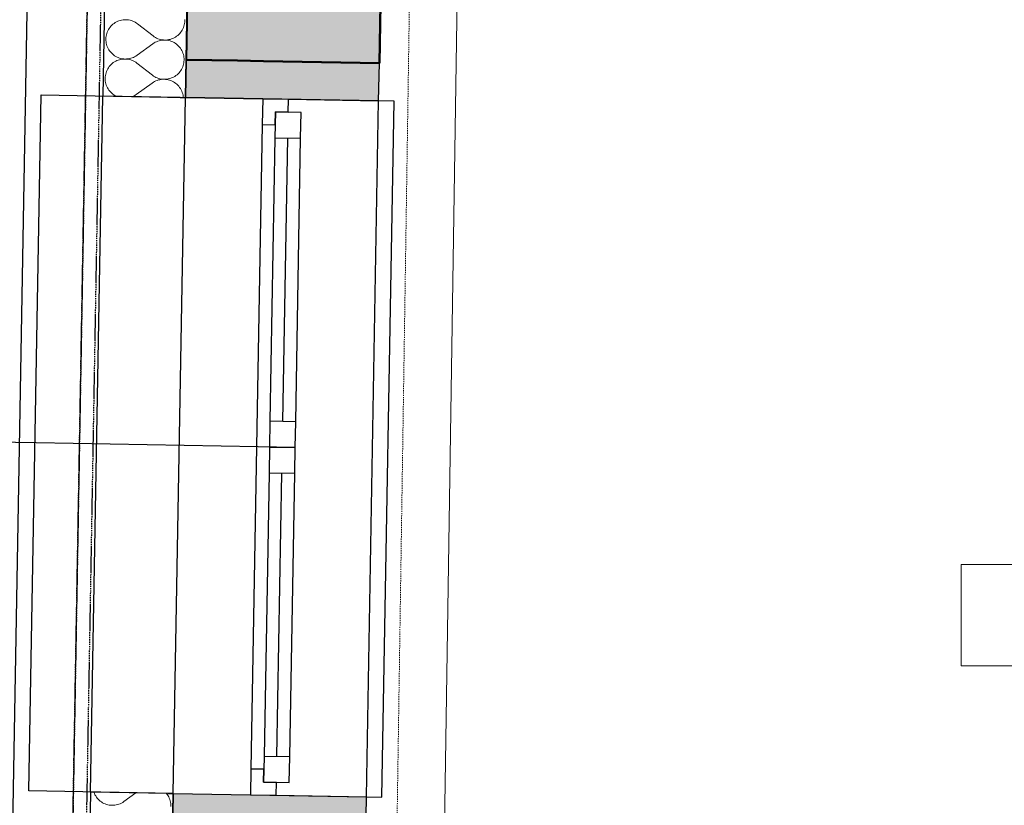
# Model space of a CAD drawing. Header units: millimetres. Extents: x -28761 to 4793, y -4271 to 20239.
# Tile 14 of 256: x -20761 to -18851, y 1353 to 2877. Entities that reach past the tile are written whole.
import ezdxf

# ---------------------------------------------------------------- set-up
doc = ezdxf.new("R2010")
doc.units = ezdxf.units.MM
doc.header["$MEASUREMENT"] = 0
for name, pattern in [('Wipeout_Contour', [1000, 0, -1000]), ('Čerchovaná M', [4.5, 2.5, -0.85, 0.3, -0.85]), ('Čárkovaná M', [4.5, 2.5, -2])]:
    doc.linetypes.add(name, pattern=pattern)
for name, color, linetype in [('5._POHLED ZÁPADNÍ_1_Anotace - SP', 7, 'Continuous'), ('5._POHLED ZÁPADNÍ_1_Konstrukce - nenosné', 7, 'Continuous'), ('5._POHLED ZÁPADNÍ_1_Konstrukce - nosné', 7, 'Continuous'), ('5._POHLED ZÁPADNÍ_1_Nové_Konstrukce - nenosné', 7, 'Continuous'), ('5._POHLED ZÁPADNÍ_1_Nové_Konstrukce - nosné', 7, 'Continuous'), ('5._POHLED ZÁPADNÍ_1_Nové_Otvory – Okna', 7, 'Continuous'), ('5._POHLED ZÁPADNÍ_1_Nové_Otvory – Značky oken', 7, 'Continuous'), ('5._POHLED ZÁPADNÍ_1_Nové_Situace', 7, 'Continuous'), ('5._POHLED ZÁPADNÍ_1_Nové_Výplně - Povrchové', 7, 'Continuous'), ('5._POHLED ZÁPADNÍ_1_Nové_Výplně – Řezové', 7, 'Continuous'), ('5._POHLED ZÁPADNÍ_1_Nové_ZJEDNODUŠENÝ DVŮR', 7, 'Continuous'), ('5._POHLED ZÁPADNÍ_1_TZB - ZTI', 7, 'Continuous'), ('5._POHLED ZÁPADNÍ_1_Výplně – Řezové', 7, 'Continuous')]:
    doc.layers.add(name, color=color, linetype=linetype)

# ---------------------------------------------------------------- blocks, each defined once
blk = doc.blocks.new('*X26', base_point=(-30186.7, -6515.3))
at = {"layer": '5._POHLED ZÁPADNÍ_1_Nové_Výplně – Řezové', "color": 21, "linetype": 'Continuous', "lineweight": 20, "true_color": 0xffaaaa}
for p, q in [((-20617.3, 1378.7), (-20617.2, 1378.5)), ((-20617.2, 1378.5), (-20616.2, 1375.9)), ((-20616.2, 1375.9), (-20615.1, 1373.5)), ((-20559, 1360.3), (-20535.6, 1377.2)), ((-20474.9, 1374), (-20476.6, 1376.2)), ((-20476.6, 1376.2), (-20476.6, 1376.2)), ((-20615.1, 1373.5), (-20613.7, 1371.1)), ((-20613.7, 1371.1), (-20612.2, 1368.8)), ((-20612.2, 1368.8), (-20610.5, 1366.7)), ((-20610.5, 1366.7), (-20608.7, 1364.7)), ((-20608.7, 1364.7), (-20606.8, 1362.8)), ((-20606.8, 1362.8), (-20604.7, 1361)), ((-20604.7, 1361), (-20602.5, 1359.5)), ((-20602.5, 1359.5), (-20600.2, 1358)), ((-20600.2, 1358), (-20597.7, 1356.8)), ((-20597.7, 1356.8), (-20595.2, 1355.7)), ((-20568.6, 1355.2), (-20566.1, 1356.2)), ((-20566.1, 1356.2), (-20563.6, 1357.4)), ((-20563.6, 1357.4), (-20561.3, 1358.8)), ((-20561.3, 1358.8), (-20559, 1360.3)), ((-20473.4, 1371.7), (-20474.9, 1374)), ((-20472.1, 1369.4), (-20473.4, 1371.7)), ((-20470.9, 1366.9), (-20472.1, 1369.4)), ((-20469.9, 1364.4), (-20470.9, 1366.9)), ((-20469.1, 1361.8), (-20469.9, 1364.4)), ((-20468.5, 1359.2), (-20469.1, 1361.8)), ((-20468, 1356.5), (-20468.5, 1359.2)), ((-20467.8, 1353.8), (-20468, 1356.5)), ((-20595.2, 1355.7), (-20592.7, 1354.8)), ((-20592.7, 1354.8), (-20590.1, 1354.1)), ((-20590.1, 1354.1), (-20587.4, 1353.5)), ((-20587.4, 1353.5), (-20584.7, 1353.2)), ((-20584.7, 1353.2), (-20582, 1353.1)), ((-20582, 1353.1), (-20579.2, 1353.1)), ((-20579.2, 1353.1), (-20576.5, 1353.3)), ((-20576.5, 1353.3), (-20573.9, 1353.8)), ((-20573.9, 1353.8), (-20571.2, 1354.4)), ((-20571.2, 1354.4), (-20568.6, 1355.2)), ((-20467.7, 1351), (-20467.8, 1353.8))]:
    blk.add_line(p, q, dxfattribs=at)
blk = doc.blocks.new('*X27', base_point=(-30186.7, -6515.3))
at = {"layer": '5._POHLED ZÁPADNÍ_1_Nové_Výplně – Řezové', "color": 21, "linetype": 'Continuous', "lineweight": 20, "true_color": 0xffaaaa}
for p, q in [((-20582.3, 2866), (-20584.2, 2864)), ((-20580.3, 2867.8), (-20582.3, 2866)), ((-20578.1, 2869.4), (-20580.3, 2867.8)), ((-20575.9, 2871), (-20578.1, 2869.4)), ((-20573.5, 2872.3), (-20575.9, 2871)), ((-20571, 2873.5), (-20573.5, 2872.3)), ((-20568.5, 2874.5), (-20571, 2873.5)), ((-20565.9, 2875.3), (-20568.5, 2874.5)), ((-20563.3, 2875.9), (-20565.9, 2875.3)), ((-20560.6, 2876.3), (-20563.3, 2875.9)), ((-20557.9, 2876.6), (-20560.6, 2876.3)), ((-20555.1, 2876.6), (-20557.9, 2876.6)), ((-20552.4, 2876.5), (-20555.1, 2876.6)), ((-20549.7, 2876.1), (-20552.4, 2876.5)), ((-20547.1, 2875.6), (-20549.7, 2876.1)), ((-20544.4, 2874.9), (-20547.1, 2875.6)), ((-20541.9, 2874), (-20544.4, 2874.9)), ((-20539.4, 2872.9), (-20541.9, 2874)), ((-20537, 2871.6), (-20539.4, 2872.9)), ((-20534.7, 2870.2), (-20537, 2871.6)), ((-20532.4, 2868.6), (-20534.7, 2870.2)), ((-20532.4, 2868.6), (-20502.4, 2845.2)), ((-20442.6, 2863.9), (-20441.9, 2866.5)), ((-20441.9, 2866.5), (-20441.4, 2869.2)), ((-20441.4, 2869.2), (-20441, 2871.9)), ((-20441, 2871.9), (-20440.9, 2874.6)), ((-20440.9, 2874.6), (-20440.9, 2877.3)), ((-20592.9, 2847.3), (-20593.4, 2844.6)), ((-20592.2, 2849.9), (-20592.9, 2847.3)), ((-20591.3, 2852.5), (-20592.2, 2849.9)), ((-20590.2, 2855), (-20591.3, 2852.5)), ((-20588.9, 2857.4), (-20590.2, 2855)), ((-20587.5, 2859.7), (-20588.9, 2857.4)), ((-20585.9, 2861.9), (-20587.5, 2859.7)), ((-20584.2, 2864), (-20585.9, 2861.9)), ((-20456.7, 2844.4), (-20454.6, 2846.1)), ((-20454.6, 2846.1), (-20452.5, 2847.9)), ((-20452.5, 2847.9), (-20450.6, 2849.8)), ((-20450.6, 2849.8), (-20448.9, 2851.9)), ((-20448.9, 2851.9), (-20447.3, 2854.1)), ((-20447.3, 2854.1), (-20445.9, 2856.4)), ((-20445.9, 2856.4), (-20444.6, 2858.8)), ((-20444.6, 2858.8), (-20443.5, 2861.3)), ((-20443.5, 2861.3), (-20442.6, 2863.9)), ((-20593.8, 2841.9), (-20593.9, 2839.2)), ((-20593.9, 2839.2), (-20593.9, 2836.5)), ((-20593.9, 2836.5), (-20593.6, 2833.8)), ((-20593.4, 2844.6), (-20593.8, 2841.9)), ((-20593.6, 2833.8), (-20593.2, 2831.1)), ((-20593.2, 2831.1), (-20592.6, 2828.4)), ((-20592.6, 2828.4), (-20591.8, 2825.9)), ((-20533.5, 2807.7), (-20502.6, 2830)), ((-20500.4, 2831.5), (-20502.6, 2830)), ((-20502.4, 2845.2), (-20500.2, 2843.6)), ((-20498, 2832.8), (-20500.4, 2831.5)), ((-20500.2, 2843.6), (-20497.9, 2842.2)), ((-20495.6, 2834), (-20498, 2832.8)), ((-20497.9, 2842.2), (-20495.4, 2840.9)), ((-20493, 2835), (-20495.6, 2834)), ((-20495.4, 2840.9), (-20493, 2839.8)), ((-20493, 2839.8), (-20490.4, 2838.9)), ((-20490.4, 2835.8), (-20493, 2835)), ((-20490.4, 2838.9), (-20487.8, 2838.2)), ((-20487.8, 2836.5), (-20490.4, 2835.8)), ((-20487.8, 2838.2), (-20485.1, 2837.7)), ((-20485.1, 2836.9), (-20487.8, 2836.5)), ((-20485.1, 2837.7), (-20482.4, 2837.3)), ((-20482.4, 2837.1), (-20485.1, 2836.9)), ((-20482.4, 2837.3), (-20479.7, 2837.2)), ((-20479.7, 2837.2), (-20482.4, 2837.1)), ((-20477, 2837.1), (-20479.7, 2837.2)), ((-20479.7, 2837.2), (-20477, 2837.2)), ((-20477, 2837.2), (-20474.3, 2837.5)), ((-20474.3, 2836.7), (-20477, 2837.1)), ((-20474.3, 2837.5), (-20471.6, 2837.9)), ((-20471.6, 2836.2), (-20474.3, 2836.7)), ((-20471.6, 2837.9), (-20468.9, 2838.5)), ((-20469, 2835.5), (-20471.6, 2836.2)), ((-20466.4, 2834.6), (-20469, 2835.5)), ((-20468.9, 2838.5), (-20466.3, 2839.4)), ((-20463.9, 2833.5), (-20466.4, 2834.6)), ((-20466.3, 2839.4), (-20463.8, 2840.4)), ((-20461.5, 2832.2), (-20463.9, 2833.5)), ((-20463.8, 2840.4), (-20461.3, 2841.5)), ((-20459.2, 2830.8), (-20461.5, 2832.2)), ((-20461.3, 2841.5), (-20459, 2842.9)), ((-20457, 2829.2), (-20459.2, 2830.8)), ((-20459, 2842.9), (-20456.7, 2844.4)), ((-20454.9, 2827.5), (-20457, 2829.2)), ((-20452.9, 2825.6), (-20454.9, 2827.5)), ((-20591.8, 2825.9), (-20590.8, 2823.3)), ((-20590.8, 2823.3), (-20589.6, 2820.9)), ((-20589.6, 2820.9), (-20588.2, 2818.5)), ((-20588.2, 2818.5), (-20586.7, 2816.2)), ((-20586.7, 2816.2), (-20585.1, 2814.1)), ((-20585.1, 2814.1), (-20583.2, 2812.1)), ((-20583.2, 2812.1), (-20581.3, 2810.2)), ((-20581.3, 2810.2), (-20579.2, 2808.4)), ((-20579.2, 2808.4), (-20577, 2806.8)), ((-20535.8, 2806.2), (-20533.5, 2807.7)), ((-20451.1, 2823.6), (-20452.9, 2825.6)), ((-20449.4, 2821.4), (-20451.1, 2823.6)), ((-20447.9, 2819.1), (-20449.4, 2821.4)), ((-20446.6, 2816.8), (-20447.9, 2819.1)), ((-20445.4, 2814.3), (-20446.6, 2816.8)), ((-20444.4, 2811.8), (-20445.4, 2814.3)), ((-20443.6, 2809.2), (-20444.4, 2811.8)), ((-20443, 2806.6), (-20443.6, 2809.2)), ((-20583.6, 2789.8), (-20585.5, 2787.8)), ((-20581.6, 2791.6), (-20583.6, 2789.8)), ((-20579.5, 2793.3), (-20581.6, 2791.6)), ((-20577.2, 2794.8), (-20579.5, 2793.3)), ((-20574.8, 2796.1), (-20577.2, 2794.8)), ((-20577, 2806.8), (-20574.7, 2805.4)), ((-20572.4, 2797.3), (-20574.8, 2796.1)), ((-20574.7, 2805.4), (-20572.3, 2804.2)), ((-20569.8, 2798.3), (-20572.4, 2797.3)), ((-20572.3, 2804.2), (-20569.8, 2803.1)), ((-20569.8, 2803.1), (-20567.2, 2802.2)), ((-20567.2, 2799.1), (-20569.8, 2798.3)), ((-20567.2, 2802.2), (-20564.6, 2801.5)), ((-20564.6, 2799.7), (-20567.2, 2799.1)), ((-20564.6, 2801.5), (-20561.9, 2800.9)), ((-20561.9, 2800.2), (-20564.6, 2799.7)), ((-20561.9, 2800.9), (-20559.2, 2800.6)), ((-20559.2, 2800.4), (-20561.9, 2800.2)), ((-20559.2, 2800.6), (-20556.5, 2800.4)), ((-20556.5, 2800.4), (-20559.2, 2800.4)), ((-20556.5, 2800.4), (-20553.8, 2800.5)), ((-20553.8, 2800.3), (-20556.5, 2800.4)), ((-20553.8, 2800.5), (-20551.1, 2800.7)), ((-20551.1, 2800), (-20553.8, 2800.3)), ((-20551.1, 2800.7), (-20548.4, 2801.2)), ((-20548.4, 2799.4), (-20551.1, 2800)), ((-20548.4, 2801.2), (-20545.7, 2801.8)), ((-20545.8, 2798.7), (-20548.4, 2799.4)), ((-20543.2, 2797.8), (-20545.8, 2798.7)), ((-20545.7, 2801.8), (-20543.1, 2802.6)), ((-20540.7, 2796.7), (-20543.2, 2797.8)), ((-20543.1, 2802.6), (-20540.6, 2803.6)), ((-20538.3, 2795.5), (-20540.7, 2796.7)), ((-20540.6, 2803.6), (-20538.1, 2804.8)), ((-20536, 2794), (-20538.3, 2795.5)), ((-20538.1, 2804.8), (-20535.8, 2806.2)), ((-20533.8, 2792.4), (-20536, 2794)), ((-20533.8, 2792.4), (-20503.7, 2769)), ((-20444, 2787.7), (-20443.3, 2790.4)), ((-20443.3, 2790.4), (-20442.7, 2793)), ((-20442.5, 2803.9), (-20443, 2806.6)), ((-20442.7, 2793), (-20442.4, 2795.7)), ((-20442.3, 2801.2), (-20442.5, 2803.9)), ((-20442.4, 2795.7), (-20442.2, 2798.4)), ((-20442.2, 2798.4), (-20442.3, 2801.2)), ((-20594.3, 2771.1), (-20594.8, 2768.4)), ((-20593.5, 2773.7), (-20594.3, 2771.1)), ((-20592.6, 2776.3), (-20593.5, 2773.7)), ((-20591.5, 2778.8), (-20592.6, 2776.3)), ((-20590.3, 2781.2), (-20591.5, 2778.8)), ((-20588.9, 2783.5), (-20590.3, 2781.2)), ((-20587.3, 2785.7), (-20588.9, 2783.5)), ((-20585.5, 2787.8), (-20587.3, 2785.7)), ((-20458.1, 2768.2), (-20455.9, 2769.9)), ((-20455.9, 2769.9), (-20453.9, 2771.7)), ((-20453.9, 2771.7), (-20452, 2773.6)), ((-20452, 2773.6), (-20450.2, 2775.7)), ((-20450.2, 2775.7), (-20448.7, 2777.9)), ((-20448.7, 2777.9), (-20447.2, 2780.3)), ((-20447.2, 2780.3), (-20446, 2782.7)), ((-20446, 2782.7), (-20444.9, 2785.2)), ((-20444.9, 2785.2), (-20444, 2787.7)), ((-20595.1, 2765.7), (-20595.3, 2763)), ((-20595.3, 2763), (-20595.2, 2760.3)), ((-20595.2, 2760.3), (-20595, 2757.6)), ((-20594.8, 2768.4), (-20595.1, 2765.7)), ((-20595, 2757.6), (-20594.5, 2754.9)), ((-20594.5, 2754.9), (-20593.9, 2752.3)), ((-20593.9, 2752.3), (-20593.1, 2749.7)), ((-20534.9, 2731.5), (-20504, 2753.8)), ((-20501.7, 2755.3), (-20504, 2753.8)), ((-20503.7, 2769), (-20501.5, 2767.4)), ((-20499.4, 2756.7), (-20501.7, 2755.3)), ((-20501.5, 2767.4), (-20499.2, 2766)), ((-20496.9, 2757.8), (-20499.4, 2756.7)), ((-20499.2, 2766), (-20496.8, 2764.8)), ((-20494.4, 2758.8), (-20496.9, 2757.8)), ((-20496.8, 2764.8), (-20494.3, 2763.7)), ((-20491.8, 2759.7), (-20494.4, 2758.8)), ((-20494.3, 2763.7), (-20491.7, 2762.8)), ((-20489.1, 2760.3), (-20491.8, 2759.7)), ((-20491.7, 2762.8), (-20489.1, 2762)), ((-20489.1, 2762), (-20486.4, 2761.5)), ((-20486.5, 2760.7), (-20489.1, 2760.3)), ((-20483.7, 2761), (-20486.5, 2760.7)), ((-20486.4, 2761.5), (-20483.7, 2761.2)), ((-20483.7, 2761.2), (-20481, 2761)), ((-20481, 2761), (-20483.7, 2761)), ((-20481, 2761), (-20478.3, 2761.1)), ((-20478.3, 2760.9), (-20481, 2761)), ((-20478.3, 2761.1), (-20475.6, 2761.3)), ((-20475.6, 2760.5), (-20478.3, 2760.9)), ((-20475.6, 2761.3), (-20472.9, 2761.7)), ((-20472.9, 2760), (-20475.6, 2760.5)), ((-20472.9, 2761.7), (-20470.3, 2762.4)), ((-20470.3, 2759.3), (-20472.9, 2760)), ((-20470.3, 2762.4), (-20467.7, 2763.2)), ((-20467.7, 2758.4), (-20470.3, 2759.3)), ((-20467.7, 2763.2), (-20465.1, 2764.2)), ((-20465.3, 2757.3), (-20467.7, 2758.4)), ((-20462.8, 2756), (-20465.3, 2757.3)), ((-20465.1, 2764.2), (-20462.7, 2765.3)), ((-20460.5, 2754.6), (-20462.8, 2756)), ((-20462.7, 2765.3), (-20460.3, 2766.7)), ((-20458.3, 2753), (-20460.5, 2754.6)), ((-20460.3, 2766.7), (-20458.1, 2768.2)), ((-20456.2, 2751.3), (-20458.3, 2753)), ((-20454.3, 2749.4), (-20456.2, 2751.3)), ((-20593.1, 2749.7), (-20592.1, 2747.1)), ((-20592.1, 2747.1), (-20590.9, 2744.7)), ((-20590.9, 2744.7), (-20589.6, 2742.3)), ((-20589.6, 2742.3), (-20588.1, 2740.1)), ((-20588.1, 2740.1), (-20586.4, 2737.9)), ((-20586.4, 2737.9), (-20584.6, 2735.9)), ((-20584.6, 2735.9), (-20582.6, 2734)), ((-20582.6, 2734), (-20580.5, 2732.3)), ((-20580.5, 2732.3), (-20578.3, 2730.7)), ((-20537.1, 2730), (-20534.9, 2731.5)), ((-20452.5, 2747.4), (-20454.3, 2749.4)), ((-20450.8, 2745.2), (-20452.5, 2747.4)), ((-20449.3, 2743), (-20450.8, 2745.2)), ((-20447.9, 2740.6), (-20449.3, 2743)), ((-20446.7, 2738.1), (-20447.9, 2740.6)), ((-20445.7, 2735.6), (-20446.7, 2738.1)), ((-20444.9, 2733), (-20445.7, 2735.6)), ((-20444.3, 2730.4), (-20444.9, 2733)), ((-20578.3, 2730.7), (-20576, 2729.2)), ((-20576, 2729.2), (-20573.8, 2728.1)), ((-20541.8, 2727.5), (-20539.5, 2728.6)), ((-20539.5, 2728.6), (-20537.1, 2730)), ((-20443.9, 2727.7), (-20444.3, 2730.4)), ((-20443.7, 2725.8), (-20443.9, 2727.7))]:
    blk.add_line(p, q, dxfattribs=at)

msp = doc.modelspace()

# ---------------------------------------------------------------- hatches: boundary and pattern name
at = {"layer": '5._POHLED ZÁPADNÍ_1_Nové_Výplně – Řezové', "linetype": 'Continuous', "lineweight": 0, "true_color": 0xf2b2b2}
for points in [[(-20438.4, 2799), (-20439.7, 2725.7), (-20064.8, 2719.1), (-20063.5, 2792.4)], [(-20464.8, 1299.2), (-20089.9, 1292.6), (-20088.5, 1369.3), (-20463.5, 1375.9)]]:
    msp.add_hatch(color=9, dxfattribs=at).paths.add_polyline_path(points)
at = {"layer": '5._POHLED ZÁPADNÍ_1_Výplně – Řezové', "linetype": 'Continuous', "lineweight": 13}
msp.add_hatch(color=254, dxfattribs=at).paths.add_polyline_path([(-20427.4, 3427.3), (-20438.4, 2799), (-20063.5, 2792.4), (-20033.8, 4477.5), (-20408.7, 4484.1), (-20423.9, 3622.5), (-20423.9, 3427.3)])

# ---------------------------------------------------------------- linework, layer by layer
at = {"layer": '5._POHLED ZÁPADNÍ_1_Anotace - SP', "color": 154, "linetype": 'Continuous', "lineweight": 13}
for p, q in [((-17826.7, 1820.1), (-18935.1, 1820.1)), ((-18935.1, 1820.1), (-18935.1, 1623.7)), ((-18935.1, 1623.7), (-17826.7, 1623.7))]:
    msp.add_line(p, q, dxfattribs=at)
at = {"layer": '5._POHLED ZÁPADNÍ_1_Konstrukce - nosné', "color": 7, "linetype": 'Continuous', "lineweight": 50}
for p, q in [((-20438.4, 2799), (-20338.4, 2797.2)), ((-20338.4, 2797.2), (-20288.4, 2796.4)), ((-20288.4, 2796.4), (-20063.5, 2792.4))]:
    msp.add_line(p, q, dxfattribs=at)
at = {"layer": '5._POHLED ZÁPADNÍ_1_Konstrukce - nosné', "color": 7, "linetype": 'Continuous', "lineweight": 50, "flags": 128}
for points in [[(-20063.5, 2792.4), (-20051.4, 3477.6)], [(-20427.4, 3427.3), (-20438.4, 2799)]]:
    msp.add_lwpolyline(points, dxfattribs=at)
at = {"layer": '5._POHLED ZÁPADNÍ_1_Nové_Konstrukce - nenosné', "color": 1, "linetype": 'Continuous', "lineweight": 25, "flags": 128}
for points in [[(-20438.4, 2799), (-20439.7, 2725.7)], [(-20064.8, 2719.1), (-20063.5, 2792.4)], [(-20064.8, 2719.1), (-20439.7, 2725.7)], [(-20463.5, 1375.9), (-20464.8, 1299.2)], [(-20463.5, 1375.9), (-20088.5, 1369.3)], [(-20089.9, 1292.6), (-20088.5, 1369.3)]]:
    msp.add_lwpolyline(points, dxfattribs=at)
at = {"layer": '5._POHLED ZÁPADNÍ_1_Nové_Otvory – Okna', "color": 1, "linetype": 'Continuous', "lineweight": 25}
for p, q in [((-20463.5, 1375.9), (-20439.7, 2725.7)), ((-20439.7, 2725.7), (-20289.7, 2723.1)), ((-20289.7, 2723.1), (-20290.6, 2673.1)), ((-20289.7, 2723.1), (-20239.7, 2722.2)), ((-20289.7, 2723.1), (-20239.7, 2722.2)), ((-20240.2, 2697.2), (-20239.7, 2722.2)), ((-20239.7, 2722.2), (-20064.8, 2719.1)), ((-20088.5, 1369.3), (-20064.8, 2719.1)), ((-20034.8, 2718.6), (-20064.8, 2719.1)), ((-20058.5, 1368.8), (-20034.8, 2718.6)), ((-20265.2, 2697.7), (-20266.1, 2647.7)), ((-20265.6, 2672.7), (-20265.2, 2697.7)), ((-20265.2, 2697.7), (-20240.2, 2697.2)), ((-20215.2, 2696.8), (-20265.2, 2697.7)), ((-20216.1, 2646.8), (-20215.2, 2696.8)), ((-20290.6, 2673.1), (-20301.6, 2048.2)), ((-20290.6, 2673.1), (-20265.6, 2672.7)), ((-20266.1, 2647.7), (-20275.7, 2097.8)), ((-20266.1, 2647.7), (-20216.1, 2646.8)), ((-20250.7, 2097.3), (-20241.1, 2647.2)), ((-20225.7, 2096.9), (-20216.1, 2646.8)), ((-20225.7, 2096.9), (-20216.1, 2646.8)), ((-20275.7, 2097.8), (-20276.6, 2047.8)), ((-20225.7, 2096.9), (-20275.7, 2097.8)), ((-20226.6, 2046.9), (-20225.7, 2096.9)), ((-20301.6, 2048.2), (-20312.6, 1423.3)), ((-20276.6, 2047.8), (-20277.5, 1997.8)), ((-20226.6, 2046.9), (-20276.6, 2047.8)), ((-20276.6, 2047.8), (-20226.6, 2046.9)), ((-20227.5, 1996.9), (-20226.6, 2046.9)), ((-20277.5, 1997.8), (-20287.2, 1447.9)), ((-20277.5, 1997.8), (-20227.5, 1996.9)), ((-20262.2, 1447.4), (-20252.5, 1997.3)), ((-20237.2, 1447), (-20227.5, 1996.9)), ((-20237.2, 1447), (-20227.5, 1996.9)), ((-20287.2, 1447.9), (-20288.1, 1397.9)), ((-20237.2, 1447), (-20287.2, 1447.9)), ((-20238.1, 1397), (-20237.2, 1447)), ((-20312.6, 1423.3), (-20313.5, 1373.3)), ((-20287.6, 1422.9), (-20312.6, 1423.3)), ((-20288.1, 1397.9), (-20287.6, 1422.9)), ((-20263.1, 1397.4), (-20288.1, 1397.9)), ((-20288.1, 1397.9), (-20238.1, 1397)), ((-20263.5, 1372.4), (-20263.1, 1397.4)), ((-20463.5, 1375.9), (-20313.5, 1373.3)), ((-20313.5, 1373.3), (-20263.5, 1372.4)), ((-20313.5, 1373.3), (-20263.5, 1372.4)), ((-20263.5, 1372.4), (-20088.5, 1369.3)), ((-20088.5, 1369.3), (-20058.5, 1368.8))]:
    msp.add_line(p, q, dxfattribs=at)
at = {"layer": '5._POHLED ZÁPADNÍ_1_TZB - ZTI', "color": 6, "linetype": 'Čárkovaná M', "lineweight": 20}
msp.add_line((-19978.7, 4660.1), (-20036.8, 813.4), dxfattribs=at)
at = {"layer": '5._POHLED ZÁPADNÍ_1_TZB - ZTI', "color": 6, "linetype": 'Continuous', "lineweight": 20}
msp.add_line((-19886.6, 4660.1), (-19943, 919.1), dxfattribs=at)

# ---------------------------------------------------------------- wipeouts: each hides what was drawn before it
at = {"color": 254, "linetype": 'Wipeout_Contour', "lineweight": 0, "ltscale": 87829.541372}
msp.add_wipeout([(-20665.4, 10358), (-20834.7, 724.5), (-20784.7, 723.6), (-20615.5, 10352.9)], dxfattribs=at).dxf.layer = '5._POHLED ZÁPADNÍ_1_Nové_Výplně - Povrchové'

# ---------------------------------------------------------------- next in the draw order: linework, layer by layer
at = {"layer": '5._POHLED ZÁPADNÍ_1_Nové_Otvory – Okna', "color": 1, "linetype": 'Continuous', "lineweight": 25}
for p, q in [((-20743.4, 1380.9), (-20719.7, 2730.7)), ((-20719.7, 2730.7), (-20439.7, 2725.7)), ((-20463.5, 1375.9), (-20743.4, 1380.9))]:
    msp.add_line(p, q, dxfattribs=at)
at = {"layer": '5._POHLED ZÁPADNÍ_1_Nové_Otvory – Značky oken', "color": 1, "linetype": 'Continuous', "lineweight": 25}
msp.add_line((-20226.6, 2046.9), (-20801.5, 2057), dxfattribs=at)
at = {"layer": '5._POHLED ZÁPADNÍ_1_Nové_Situace', "color": 1, "linetype": 'Continuous', "lineweight": 25, "flags": 128}
msp.add_lwpolyline([(-20784.7, 723.6), (-20615.5, 10352.9)], dxfattribs=at)
at = {"layer": '5._POHLED ZÁPADNÍ_1_Nové_ZJEDNODUŠENÝ DVŮR', "color": 1, "linetype": 'Čerchovaná M', "lineweight": 25}
for p, q in [((-20668.3, 728.6), (-20502.1, 10185.9)), ((-20668.2, 728.6), (-20502, 10185.9))]:
    msp.add_line(p, q, dxfattribs=at)
at = {"layer": '5._POHLED ZÁPADNÍ_1_Nové_ZJEDNODUŠENÝ DVŮR', "color": 1, "linetype": 'Čerchovaná M', "lineweight": 25, "flags": 128}
for points in [[(-20502.2, 10185.9), (-20668.4, 728.6)], [(-20641.6, 728.1), (-20475.4, 10185.4)]]:
    msp.add_lwpolyline(points, dxfattribs=at)

# ---------------------------------------------------------------- next in the draw order: wipeouts: each hides what was drawn before it
at = {"color": 254, "linetype": 'Wipeout_Contour', "lineweight": 0, "ltscale": 228814.047309}
msp.add_wipeout([(-20599.7, 2728.6), (-20449.7, 2725.9), (-20439.7, 2725.7), (-20427.4, 3427.3), (-20533.9, 3427.3), (-20533.9, 3677.3), (-20423.9, 3677.3), (-20423.9, 3622.5), (-20407.5, 4554.2), (-20417.5, 4554.3), (-20567.5, 4557)], dxfattribs=at).dxf.layer = '5._POHLED ZÁPADNÍ_1_Nové_Výplně – Řezové'
at = {"color": 254, "linetype": 'Wipeout_Contour', "lineweight": 0, "ltscale": 102828.393606}
msp.add_wipeout([(-20641.6, 349.7), (-20481.5, 349.7), (-20463.5, 1375.9), (-20473.5, 1376.1), (-20623.5, 1378.8)], dxfattribs=at).dxf.layer = '5._POHLED ZÁPADNÍ_1_Nové_Výplně – Řezové'

# ---------------------------------------------------------------- next in the draw order: linework, layer by layer
at = {"layer": '5._POHLED ZÁPADNÍ_1_Nové_Konstrukce - nosné', "color": 1, "linetype": 'Continuous', "lineweight": 25}
for p, q in [((-20449.7, 2725.9), (-20599.7, 2728.6)), ((-20449.7, 2725.9), (-20439.7, 2725.7)), ((-20473.5, 1376.1), (-20623.5, 1378.8)), ((-20473.5, 1376.1), (-20463.5, 1375.9))]:
    msp.add_line(p, q, dxfattribs=at)
at = {"layer": '5._POHLED ZÁPADNÍ_1_Nové_Konstrukce - nosné', "color": 1, "linetype": 'Continuous', "lineweight": 25, "flags": 128}
for points in [[(-20567.5, 4557), (-20599.7, 2728.6)], [(-20439.7, 2725.7), (-20427.4, 3427.3)], [(-20623.5, 1378.8), (-20641.6, 349.7)], [(-20481.5, 349.7), (-20463.5, 1375.9)]]:
    msp.add_lwpolyline(points, dxfattribs=at)
at = {"layer": '5._POHLED ZÁPADNÍ_1_Nové_Otvory – Okna', "color": 1, "linetype": 'Continuous', "lineweight": 25}
for p, q in [((-20623.5, 1378.8), (-20599.7, 2728.6)), ((-20449.7, 2725.9), (-20599.7, 2728.6)), ((-20463.5, 1375.9), (-20439.7, 2725.7)), ((-20449.7, 2725.9), (-20439.7, 2725.7)), ((-20473.5, 1376.1), (-20623.5, 1378.8)), ((-20473.5, 1376.1), (-20463.5, 1375.9))]:
    msp.add_line(p, q, dxfattribs=at)

# ---------------------------------------------------------------- next in the draw order: block references
at = {"layer": '5._POHLED ZÁPADNÍ_1_Konstrukce - nenosné', "color": 9, "linetype": 'Continuous', "lineweight": 13}
for name in ['*X27', '*X26']:
    msp.add_blockref(name, (-30186.7, -6515.3), dxfattribs=at)

doc.saveas('drawing.dxf')
